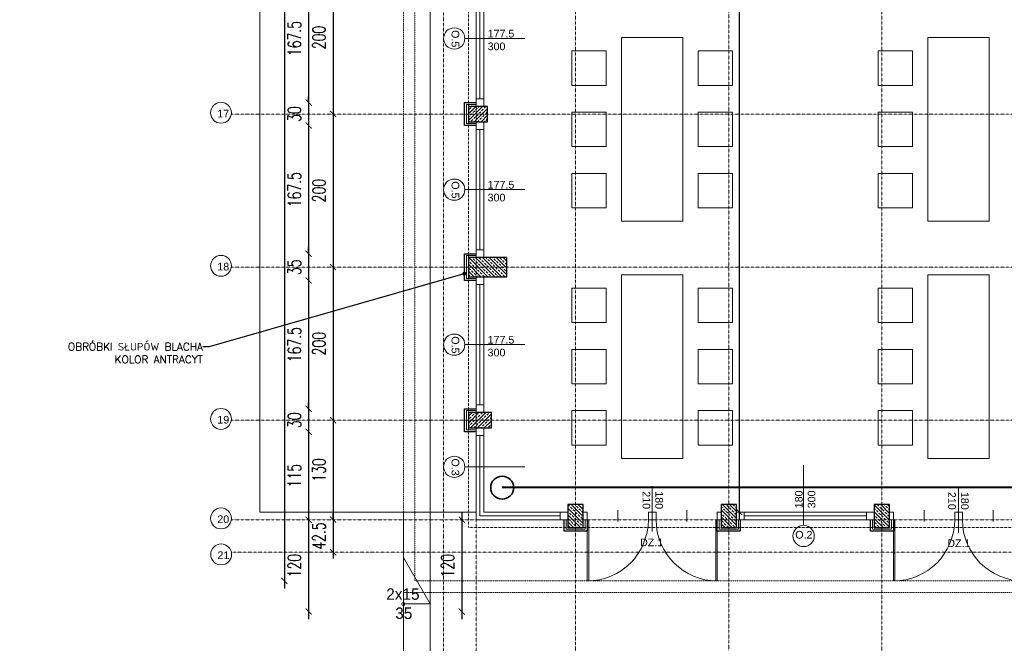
# Model space of a CAD drawing. Header units: millimetres. Extents: x -115268 to 140687, y -37779 to 24471.
# Tile 91 of 256: x 51164 to 52450, y -6718 to -5903. Entities that reach past the tile are written whole.
import ezdxf
from ezdxf import colors
from ezdxf.entities.mleader import LeaderData, LeaderLine
from ezdxf.math import Vec2, Vec3

# ---------------------------------------------------------------- set-up
doc = ezdxf.new("R2010")
doc.units = ezdxf.units.MM
doc.header["$PDMODE"] = 2
doc.header["$PDSIZE"] = 1
for name, pattern in [('0.5_0.5', [10, 5, -5]), ('AUSGEZOGEN', [0]), ('DASHDOT', [1, 0.5, -0.25, 0, -0.25]), ('DASHED', [19.05, 12.7, -6.35])]:
    doc.linetypes.add(name, pattern=pattern)
doc.layers.get('0').update_dxf_attribs({"lineweight": 9})
for name, color, linetype, lineweight in [('A opis', 1, 'Continuous', 13), ('A stolarka', 4, 'Continuous', 9), ('A wyp ruchome', 253, 'Continuous', 9), ('A_CIENKA', 7, 'Continuous', 9), ('A_IZOLACJA', 8, 'ZIGZAG', 9), ('A_KONSTRUKCJA', 3, 'Continuous', 25), ('A_OSIE', 1, 'DASHDOT', 9), ('A_PRZERYW', 8, 'DASHED', 9), ('A_WIDOK', 253, 'Continuous', 9), ('\x9dciany', 7, 'Continuous', 9)]:
    doc.layers.add(name, color=color, linetype=linetype, lineweight=lineweight)
doc.layers.add('A_WYMIAR', color=253, linetype='Continuous', lineweight=5, transparency=0.2)
doc.styles.add('Arial', font='arial.ttf')
doc.styles.add('Arial CE', font='arial.ttf')
doc.styles.add('romans 1-100', font='romans.shx', dxfattribs={"width": 0.7, "height": 17})
doc.linetypes.add('ZIGZAG', pattern='A,0.00254,-5.08,[131,ltypeshp.shx,S=5.08,R=0,X=-5.08,Y=0],-10.16,[131,ltypeshp.shx,S=5.08,R=180,X=5.08,Y=0],-5.08', length=20.32254)
doc.dimstyles.new('___SKALA_1_100', dxfattribs={"dimscale": 10, "dimtxt": 17, "dimasz": 0.8, "dimexe": 2, "dimexo": 2, "dimgap": 1, "dimtad": 1, "dimdec": 4, "dimrnd": 0.5, "dimdsep": 46, "dimtxsty": 'romans 1-100', "dimblk": 'ARCHTICK', "dimcen": 0.1, "dimdle": 1, "dimse1": 1, "dimse2": 1, "dimadec": 0, "dimazin": 0, "dimtfac": 1, "dimtdec": 4, "dimtix": 1, "dimtmove": 0, "dimatfit": 3, "dimldrblk": 'ARCHTICK', "dimfxl": 6, "dimfxlon": 1, "dimtolj": 1, "dimarcsym": 0})
pattern_1 = [(45, (0, -25), (-4.4901, 4.4901), []), (45, (4.49, -25), (-4.4901, 4.4901), [3.175, -1.5875])]

# ---------------------------------------------------------------- blocks, each defined once
blk = doc.blocks.new('AnonymMegaMac_nNn039')
at = {"layer": 'A stolarka', "color": 3, "linetype": 'AUSGEZOGEN', "lineweight": 0}
blk.add_line((37900.3, -9037.1), (37900.3, -9022.1), dxfattribs=at)
at = {"layer": 'A stolarka', "color": 7, "linetype": 'AUSGEZOGEN', "lineweight": 0}
for points in [[(37855.3, -9024.6), (37860.3, -9024.6), (37860.3, -9034.6), (37855.3, -9034.6)], [(37940.3, -9024.6), (37945.3, -9024.6), (37945.3, -9034.6), (37940.3, -9034.6)], [(37860.3, -9034.6), (37862.3, -9034.6), (37862.3, -9114.6), (37860.3, -9114.6)]]:
    blk.add_lwpolyline(points, close=True, dxfattribs=at)
at = {"layer": 'A stolarka', "color": 8, "linetype": 'AUSGEZOGEN', "lineweight": 0}
blk.add_arc((37860.3, -9034.6), 80, 270, 360, dxfattribs=at)
blk = doc.blocks.new('AnonymMegaMac_nNn040')
at = {"layer": 'A stolarka', "color": 3, "linetype": 'AUSGEZOGEN', "lineweight": 0}
blk.add_line((37990.3, -9037.1), (37990.3, -9022.1), dxfattribs=at)
at = {"layer": 'A stolarka', "color": 7, "linetype": 'AUSGEZOGEN', "lineweight": 0}
for points in [[(37950.3, -9024.6), (37945.3, -9024.6), (37945.3, -9034.6), (37950.3, -9034.6)], [(38035.3, -9024.6), (38030.3, -9024.6), (38030.3, -9034.6), (38035.3, -9034.6)], [(38030.3, -9034.6), (38028.3, -9034.6), (38028.3, -9114.6), (38030.3, -9114.6)]]:
    blk.add_lwpolyline(points, close=True, dxfattribs=at)
at = {"layer": 'A stolarka', "color": 8, "linetype": 'AUSGEZOGEN', "lineweight": 0}
blk.add_arc((38030.3, -9034.6), 80, 180, 270, dxfattribs=at)
blk = doc.blocks.new('AnonymMegaMac_nNn041')
at = {"layer": 'A stolarka', "color": 3, "linetype": 'AUSGEZOGEN', "lineweight": 0}
blk.add_line((38300.3, -9037.1), (38300.3, -9022.1), dxfattribs=at)
at = {"layer": 'A stolarka', "color": 7, "linetype": 'AUSGEZOGEN', "lineweight": 0}
for points in [[(38255.3, -9024.6), (38260.3, -9024.6), (38260.3, -9034.6), (38255.3, -9034.6)], [(38340.3, -9024.6), (38345.3, -9024.6), (38345.3, -9034.6), (38340.3, -9034.6)], [(38260.3, -9034.6), (38262.3, -9034.6), (38262.3, -9114.6), (38260.3, -9114.6)]]:
    blk.add_lwpolyline(points, close=True, dxfattribs=at)
at = {"layer": 'A stolarka', "color": 8, "linetype": 'AUSGEZOGEN', "lineweight": 0}
blk.add_arc((38260.3, -9034.6), 80, 270, 360, dxfattribs=at)
blk = doc.blocks.new('AnonymMegaMac_nNn042')
at = {"layer": 'A stolarka', "color": 3, "linetype": 'AUSGEZOGEN', "lineweight": 0}
blk.add_line((38390.3, -9037.1), (38390.3, -9022.1), dxfattribs=at)
at = {"layer": 'A stolarka', "color": 7, "linetype": 'AUSGEZOGEN', "lineweight": 0}
for points in [[(38350.3, -9024.6), (38345.3, -9024.6), (38345.3, -9034.6), (38350.3, -9034.6)], [(38435.3, -9024.6), (38430.3, -9024.6), (38430.3, -9034.6), (38435.3, -9034.6)], [(38430.3, -9034.6), (38428.3, -9034.6), (38428.3, -9114.6), (38430.3, -9114.6)]]:
    blk.add_lwpolyline(points, close=True, dxfattribs=at)
at = {"layer": 'A stolarka', "color": 8, "linetype": 'AUSGEZOGEN', "lineweight": 0}
blk.add_arc((38430.3, -9034.6), 80, 180, 270, dxfattribs=at)
blk = doc.blocks.new('_Dot')
at = {"color": 0, "linetype": 'ByBlock', "lineweight": -2}
blk.add_line((-0.5, 0), (-1, 0), dxfattribs=at)
at = {"color": 0, "linetype": 'ByBlock', "const_width": 0.5}
blk.add_lwpolyline([(-0.25, 0, 1), (0.25, 0, 1)], format="xyb", close=True, dxfattribs=at)
blk = doc.blocks.new('_ArchTick')
at = {"color": 0, "linetype": 'ByBlock', "const_width": 0.15}
blk.add_lwpolyline([(-0.5, -0.5), (0.5, 0.5)], dxfattribs=at)
blk = doc.blocks.new('*D328')
at = {"layer": 'A_WYMIAR', "color": 0, "lineweight": -2, "transparency": 16777216}
blk.add_line((51510.1, -4206.6), (51510.1, -6646.6), dxfattribs=at)
at = {"layer": 'Defpoints', "color": 0, "transparency": 16777216}
for p in [(51680.5, -4216.6), (51510.1, -6636.6), (52680.5, -6636.6)]:
    blk.add_point(p, dxfattribs=at)
at = {"layer": 'A_WYMIAR', "color": 0, "lineweight": -2, "transparency": 16777216, "xscale": 8, "yscale": 8, "zscale": 8}
for p, rotation in [((51510.1, -4216.6), 90), ((51510.1, -6636.6), 270)]:
    blk.add_blockref('_ArchTick', p, dxfattribs=dict(at, rotation=rotation))
at = {"layer": 'A_WYMIAR', "color": 0, "transparency": 16777216, "insert": (51491.6, -5426.6), "char_height": 17, "attachment_point": 5, "rotation": 90, "style": 'romans 1-100'}
blk.add_mtext('\\A1;2420', dxfattribs=at)
blk = doc.blocks.new('*D200')
at = {"layer": 'A_WYMIAR', "color": 0, "lineweight": -2, "transparency": 16777216}
blk.add_line((51541.8, -5834.1), (51541.8, -6021.6), dxfattribs=at)
at = {"layer": 'Defpoints', "color": 0, "transparency": 16777216}
for p in [(51745.5, -5844.1), (51541.8, -6011.6), (51745.5, -6011.6)]:
    blk.add_point(p, dxfattribs=at)
at = {"layer": 'A_WYMIAR', "color": 0, "lineweight": -2, "transparency": 16777216, "xscale": 8, "yscale": 8, "zscale": 8}
for p, rotation in [((51541.8, -5844.1), 90), ((51541.8, -6011.6), 270)]:
    blk.add_blockref('_ArchTick', p, dxfattribs=dict(at, rotation=rotation))
at = {"layer": 'A_WYMIAR', "color": 0, "transparency": 16777216, "insert": (51523.3, -5927.9), "char_height": 17, "attachment_point": 5, "rotation": 90, "style": 'romans 1-100'}
blk.add_mtext('\\A1;167.5', dxfattribs=at)
blk = doc.blocks.new('*D201')
at = {"layer": 'A_WYMIAR', "color": 0, "lineweight": -2, "transparency": 16777216}
for p, q in [((51541.8, -6011.6), (51541.8, -6003.6)), ((51541.8, -6011.6), (51541.8, -6041.6)), ((51541.8, -6041.6), (51541.8, -6049.6))]:
    blk.add_line(p, q, dxfattribs=at)
at = {"layer": 'Defpoints', "color": 0, "transparency": 16777216}
for p in [(51745.5, -6011.6), (51541.8, -6041.6), (51745.5, -6041.6)]:
    blk.add_point(p, dxfattribs=at)
at = {"layer": 'A_WYMIAR', "color": 0, "lineweight": -2, "transparency": 16777216, "xscale": 8, "yscale": 8, "zscale": 8}
for p, rotation in [((51541.8, -6011.6), 270), ((51541.8, -6041.6), 90)]:
    blk.add_blockref('_ArchTick', p, dxfattribs=dict(at, rotation=rotation))
at = {"layer": 'A_WYMIAR', "color": 0, "transparency": 16777216, "insert": (51523.3, -6026.6), "char_height": 17, "attachment_point": 5, "rotation": 90, "style": 'romans 1-100'}
blk.add_mtext('\\A1;30', dxfattribs=at)
blk = doc.blocks.new('*D202')
at = {"layer": 'A_WYMIAR', "color": 0, "lineweight": -2, "transparency": 16777216}
blk.add_line((51541.8, -6031.6), (51541.8, -6219.1), dxfattribs=at)
at = {"layer": 'Defpoints', "color": 0, "transparency": 16777216}
for p in [(51745.5, -6041.6), (51541.8, -6209.1), (51745.5, -6209.1)]:
    blk.add_point(p, dxfattribs=at)
at = {"layer": 'A_WYMIAR', "color": 0, "lineweight": -2, "transparency": 16777216, "xscale": 8, "yscale": 8, "zscale": 8}
for p, rotation in [((51541.8, -6041.6), 90), ((51541.8, -6209.1), 270)]:
    blk.add_blockref('_ArchTick', p, dxfattribs=dict(at, rotation=rotation))
at = {"layer": 'A_WYMIAR', "color": 0, "transparency": 16777216, "insert": (51523.3, -6125.4), "char_height": 17, "attachment_point": 5, "rotation": 90, "style": 'romans 1-100'}
blk.add_mtext('\\A1;167.5', dxfattribs=at)
blk = doc.blocks.new('*D203')
at = {"layer": 'A_WYMIAR', "color": 0, "lineweight": -2, "transparency": 16777216}
for p, q in [((51541.8, -6209.1), (51541.8, -6201.1)), ((51541.8, -6209.1), (51541.8, -6244.1)), ((51541.8, -6244.1), (51541.8, -6252.1))]:
    blk.add_line(p, q, dxfattribs=at)
at = {"layer": 'Defpoints', "color": 0, "transparency": 16777216}
for p in [(51745.5, -6209.1), (51541.8, -6244.1), (51745.5, -6244.1)]:
    blk.add_point(p, dxfattribs=at)
at = {"layer": 'A_WYMIAR', "color": 0, "lineweight": -2, "transparency": 16777216, "xscale": 8, "yscale": 8, "zscale": 8}
for p, rotation in [((51541.8, -6209.1), 270), ((51541.8, -6244.1), 90)]:
    blk.add_blockref('_ArchTick', p, dxfattribs=dict(at, rotation=rotation))
at = {"layer": 'A_WYMIAR', "color": 0, "transparency": 16777216, "insert": (51523.3, -6226.6), "char_height": 17, "attachment_point": 5, "rotation": 90, "style": 'romans 1-100'}
blk.add_mtext('\\A1;35', dxfattribs=at)
blk = doc.blocks.new('*D204')
at = {"layer": 'A_WYMIAR', "color": 0, "lineweight": -2, "transparency": 16777216}
blk.add_line((51541.8, -6234.1), (51541.8, -6421.6), dxfattribs=at)
at = {"layer": 'Defpoints', "color": 0, "transparency": 16777216}
for p in [(51745.5, -6244.1), (51541.8, -6411.6), (51745.5, -6411.6)]:
    blk.add_point(p, dxfattribs=at)
at = {"layer": 'A_WYMIAR', "color": 0, "lineweight": -2, "transparency": 16777216, "xscale": 8, "yscale": 8, "zscale": 8}
for p, rotation in [((51541.8, -6244.1), 90), ((51541.8, -6411.6), 270)]:
    blk.add_blockref('_ArchTick', p, dxfattribs=dict(at, rotation=rotation))
at = {"layer": 'A_WYMIAR', "color": 0, "transparency": 16777216, "insert": (51523.3, -6327.9), "char_height": 17, "attachment_point": 5, "rotation": 90, "style": 'romans 1-100'}
blk.add_mtext('\\A1;167.5', dxfattribs=at)
blk = doc.blocks.new('*D205')
at = {"layer": 'A_WYMIAR', "color": 0, "lineweight": -2, "transparency": 16777216}
for p, q in [((51541.8, -6411.6), (51541.8, -6403.6)), ((51541.8, -6411.6), (51541.8, -6441.6)), ((51541.8, -6441.6), (51541.8, -6449.6))]:
    blk.add_line(p, q, dxfattribs=at)
at = {"layer": 'Defpoints', "color": 0, "transparency": 16777216}
for p in [(51745.5, -6411.6), (51541.8, -6441.6), (51745.5, -6441.6)]:
    blk.add_point(p, dxfattribs=at)
at = {"layer": 'A_WYMIAR', "color": 0, "lineweight": -2, "transparency": 16777216, "xscale": 8, "yscale": 8, "zscale": 8}
for p, rotation in [((51541.8, -6411.6), 270), ((51541.8, -6441.6), 90)]:
    blk.add_blockref('_ArchTick', p, dxfattribs=dict(at, rotation=rotation))
at = {"layer": 'A_WYMIAR', "color": 0, "transparency": 16777216, "insert": (51523.3, -6426.6), "char_height": 17, "attachment_point": 5, "rotation": 90, "style": 'romans 1-100'}
blk.add_mtext('\\A1;30', dxfattribs=at)
blk = doc.blocks.new('*D206')
at = {"layer": 'A_WYMIAR', "color": 0, "lineweight": -2, "transparency": 16777216}
blk.add_line((51541.8, -6431.6), (51541.8, -6566.6), dxfattribs=at)
at = {"layer": 'Defpoints', "color": 0, "transparency": 16777216}
for p in [(51745.5, -6441.6), (51541.8, -6556.6), (51760.5, -6556.6)]:
    blk.add_point(p, dxfattribs=at)
at = {"layer": 'A_WYMIAR', "color": 0, "lineweight": -2, "transparency": 16777216, "xscale": 8, "yscale": 8, "zscale": 8}
for p, rotation in [((51541.8, -6441.6), 90), ((51541.8, -6556.6), 270)]:
    blk.add_blockref('_ArchTick', p, dxfattribs=dict(at, rotation=rotation))
at = {"layer": 'A_WYMIAR', "color": 0, "transparency": 16777216, "insert": (51523.3, -6499.1), "char_height": 17, "attachment_point": 5, "rotation": 90, "style": 'romans 1-100'}
blk.add_mtext('\\A1;115', dxfattribs=at)
blk = doc.blocks.new('*D207')
at = {"layer": 'A_WYMIAR', "color": 0, "lineweight": -2, "transparency": 16777216}
blk.add_line((51541.8, -6546.6), (51541.8, -6686.6), dxfattribs=at)
at = {"layer": 'Defpoints', "color": 0, "transparency": 16777216}
for p in [(51760.5, -6556.6), (51541.8, -6676.6), (52680.5, -6676.6)]:
    blk.add_point(p, dxfattribs=at)
at = {"layer": 'A_WYMIAR', "color": 0, "lineweight": -2, "transparency": 16777216, "xscale": 8, "yscale": 8, "zscale": 8}
for p, rotation in [((51541.8, -6556.6), 90), ((51541.8, -6676.6), 270)]:
    blk.add_blockref('_ArchTick', p, dxfattribs=dict(at, rotation=rotation))
at = {"layer": 'A_WYMIAR', "color": 0, "transparency": 16777216, "insert": (51523.3, -6616.6), "char_height": 17, "attachment_point": 5, "rotation": 90, "style": 'romans 1-100'}
blk.add_mtext('\\A1;120', dxfattribs=at)
blk = doc.blocks.new('*D216')
at = {"layer": 'A_WYMIAR', "color": 0, "lineweight": -2, "transparency": 16777216}
blk.add_line((51573.7, -5816.6), (51573.7, -6036.6), dxfattribs=at)
at = {"layer": 'Defpoints', "color": 0, "transparency": 16777216}
for p in [(51778.4, -5826.6), (51573.7, -6026.6), (51807.2, -6026.6)]:
    blk.add_point(p, dxfattribs=at)
at = {"layer": 'A_WYMIAR', "color": 0, "lineweight": -2, "transparency": 16777216, "xscale": 8, "yscale": 8, "zscale": 8}
for p, rotation in [((51573.7, -5826.6), 90), ((51573.7, -6026.6), 270)]:
    blk.add_blockref('_ArchTick', p, dxfattribs=dict(at, rotation=rotation))
at = {"layer": 'A_WYMIAR', "color": 0, "transparency": 16777216, "insert": (51555.2, -5926.6), "char_height": 17, "attachment_point": 5, "rotation": 90, "style": 'romans 1-100'}
blk.add_mtext('\\A1;200', dxfattribs=at)
blk = doc.blocks.new('*D217')
at = {"layer": 'A_WYMIAR', "color": 0, "lineweight": -2, "transparency": 16777216}
blk.add_line((51573.7, -6016.6), (51573.7, -6236.6), dxfattribs=at)
at = {"layer": 'Defpoints', "color": 0, "transparency": 16777216}
for p in [(51807.2, -6026.6), (51573.7, -6226.6), (51807.2, -6226.6)]:
    blk.add_point(p, dxfattribs=at)
at = {"layer": 'A_WYMIAR', "color": 0, "lineweight": -2, "transparency": 16777216, "xscale": 8, "yscale": 8, "zscale": 8}
for p, rotation in [((51573.7, -6026.6), 90), ((51573.7, -6226.6), 270)]:
    blk.add_blockref('_ArchTick', p, dxfattribs=dict(at, rotation=rotation))
at = {"layer": 'A_WYMIAR', "color": 0, "transparency": 16777216, "insert": (51555.2, -6126.6), "char_height": 17, "attachment_point": 5, "rotation": 90, "style": 'romans 1-100'}
blk.add_mtext('\\A1;200', dxfattribs=at)
blk = doc.blocks.new('*D218')
at = {"layer": 'A_WYMIAR', "color": 0, "lineweight": -2, "transparency": 16777216}
blk.add_line((51573.7, -6216.6), (51573.7, -6436.6), dxfattribs=at)
at = {"layer": 'Defpoints', "color": 0, "transparency": 16777216}
for p in [(51807.2, -6226.6), (51573.7, -6426.6), (51847.5, -6426.6)]:
    blk.add_point(p, dxfattribs=at)
at = {"layer": 'A_WYMIAR', "color": 0, "lineweight": -2, "transparency": 16777216, "xscale": 8, "yscale": 8, "zscale": 8}
for p, rotation in [((51573.7, -6226.6), 90), ((51573.7, -6426.6), 270)]:
    blk.add_blockref('_ArchTick', p, dxfattribs=dict(at, rotation=rotation))
at = {"layer": 'A_WYMIAR', "color": 0, "transparency": 16777216, "insert": (51555.2, -6326.6), "char_height": 17, "attachment_point": 5, "rotation": 90, "style": 'romans 1-100'}
blk.add_mtext('\\A1;200', dxfattribs=at)
blk = doc.blocks.new('*D219')
at = {"layer": 'A_WYMIAR', "color": 0, "lineweight": -2, "transparency": 16777216}
blk.add_line((51573.7, -6416.6), (51573.7, -6566.6), dxfattribs=at)
at = {"layer": 'Defpoints', "color": 0, "transparency": 16777216}
for p in [(51847.5, -6426.6), (51573.7, -6556.6), (51925.2, -6556.6)]:
    blk.add_point(p, dxfattribs=at)
at = {"layer": 'A_WYMIAR', "color": 0, "lineweight": -2, "transparency": 16777216, "xscale": 8, "yscale": 8, "zscale": 8}
for p, rotation in [((51573.7, -6426.6), 90), ((51573.7, -6556.6), 270)]:
    blk.add_blockref('_ArchTick', p, dxfattribs=dict(at, rotation=rotation))
at = {"layer": 'A_WYMIAR', "color": 0, "transparency": 16777216, "insert": (51555.2, -6491.6), "char_height": 17, "attachment_point": 5, "rotation": 90, "style": 'romans 1-100'}
blk.add_mtext('\\A1;130', dxfattribs=at)
blk = doc.blocks.new('*D220')
at = {"layer": 'A_WYMIAR', "color": 0, "lineweight": -2, "transparency": 16777216}
for p, q in [((51573.7, -6556.6), (51573.7, -6548.6)), ((51573.7, -6556.6), (51573.7, -6599.1)), ((51573.7, -6599.1), (51573.7, -6607.1))]:
    blk.add_line(p, q, dxfattribs=at)
at = {"layer": 'Defpoints', "color": 0, "transparency": 16777216}
for p in [(51925.2, -6556.6), (51573.7, -6599.1), (51934.3, -6599.1)]:
    blk.add_point(p, dxfattribs=at)
at = {"layer": 'A_WYMIAR', "color": 0, "lineweight": -2, "transparency": 16777216, "xscale": 8, "yscale": 8, "zscale": 8}
for p, rotation in [((51573.7, -6556.6), 270), ((51573.7, -6599.1), 90)]:
    blk.add_blockref('_ArchTick', p, dxfattribs=dict(at, rotation=rotation))
at = {"layer": 'A_WYMIAR', "color": 0, "transparency": 16777216, "insert": (51555.2, -6577.9), "char_height": 17, "attachment_point": 5, "rotation": 90, "style": 'romans 1-100'}
blk.add_mtext('\\A1;42.5', dxfattribs=at)
blk = doc.blocks.new('*D221')
at = {"layer": 'A_WYMIAR', "color": 0, "lineweight": -2, "transparency": 16777216}
blk.add_line((51670.5, -7123.6), (54060.5, -7123.6), dxfattribs=at)
at = {"layer": 'Defpoints', "color": 0, "transparency": 16777216}
for p in [(51680.5, -4432.3), (54050.5, -6032.3), (54050.5, -7123.6)]:
    blk.add_point(p, dxfattribs=at)
at = {"layer": 'A_WYMIAR', "color": 0, "lineweight": -2, "transparency": 16777216, "xscale": 8, "yscale": 8, "zscale": 8, "rotation": 180}
blk.add_blockref('_ArchTick', (51680.5, -7123.6), dxfattribs=at)
at = {"layer": 'A_WYMIAR', "color": 0, "lineweight": -2, "transparency": 16777216, "xscale": 8, "yscale": 8, "zscale": 8}
blk.add_blockref('_ArchTick', (54050.5, -7123.6), dxfattribs=at)
at = {"layer": 'A_WYMIAR', "color": 0, "transparency": 16777216, "insert": (52865.5, -7105.1), "char_height": 17, "attachment_point": 5, "style": 'romans 1-100'}
blk.add_mtext('\\A1;2370', dxfattribs=at)
blk = doc.blocks.new('*D222')
at = {"layer": 'A_WYMIAR', "color": 0, "lineweight": -2, "transparency": 16777216}
blk.add_line((51670.5, -7090.2), (51755.5, -7090.2), dxfattribs=at)
at = {"layer": 'Defpoints', "color": 0, "transparency": 16777216}
for p in [(51680.5, -4839.4), (51745.5, -4839.4), (51745.5, -7090.2)]:
    blk.add_point(p, dxfattribs=at)
at = {"layer": 'A_WYMIAR', "color": 0, "lineweight": -2, "transparency": 16777216, "xscale": 8, "yscale": 8, "zscale": 8, "rotation": 180}
blk.add_blockref('_ArchTick', (51680.5, -7090.2), dxfattribs=at)
at = {"layer": 'A_WYMIAR', "color": 0, "lineweight": -2, "transparency": 16777216, "xscale": 8, "yscale": 8, "zscale": 8}
blk.add_blockref('_ArchTick', (51745.5, -7090.2), dxfattribs=at)
at = {"layer": 'A_WYMIAR', "color": 0, "transparency": 16777216, "insert": (51713, -7071.7), "char_height": 17, "attachment_point": 5, "style": 'romans 1-100'}
blk.add_mtext('\\A1;65', dxfattribs=at)
blk = doc.blocks.new('*D223')
at = {"layer": 'A_WYMIAR', "color": 0, "lineweight": -2, "transparency": 16777216}
for p, q in [((51745.5, -7090.2), (51737.5, -7090.2)), ((51745.5, -7090.2), (51770.5, -7090.2)), ((51770.5, -7090.2), (51778.5, -7090.2))]:
    blk.add_line(p, q, dxfattribs=at)
at = {"layer": 'Defpoints', "color": 0, "transparency": 16777216}
for p in [(51745.5, -4839.4), (51770.5, -6629.4), (51770.5, -7090.2)]:
    blk.add_point(p, dxfattribs=at)
at = {"layer": 'A_WYMIAR', "color": 0, "lineweight": -2, "transparency": 16777216, "xscale": 8, "yscale": 8, "zscale": 8}
blk.add_blockref('_ArchTick', (51745.5, -7090.2), dxfattribs=at)
at = {"layer": 'A_WYMIAR', "color": 0, "lineweight": -2, "transparency": 16777216, "xscale": 8, "yscale": 8, "zscale": 8, "rotation": 180}
blk.add_blockref('_ArchTick', (51770.5, -7090.2), dxfattribs=at)
at = {"layer": 'A_WYMIAR', "color": 0, "transparency": 16777216, "insert": (51758, -7071.7), "char_height": 17, "attachment_point": 5, "style": 'romans 1-100'}
blk.add_mtext('\\A1;25', dxfattribs=at)
blk = doc.blocks.new('*D224')
at = {"layer": 'A_WYMIAR', "color": 0, "lineweight": -2, "transparency": 16777216}
blk.add_line((51760.5, -7090.2), (51885.5, -7090.2), dxfattribs=at)
at = {"layer": 'Defpoints', "color": 0, "transparency": 16777216}
for p in [(51770.5, -6629.4), (51875.5, -6774.4), (51875.5, -7090.2)]:
    blk.add_point(p, dxfattribs=at)
at = {"layer": 'A_WYMIAR', "color": 0, "lineweight": -2, "transparency": 16777216, "xscale": 8, "yscale": 8, "zscale": 8, "rotation": 180}
blk.add_blockref('_ArchTick', (51770.5, -7090.2), dxfattribs=at)
at = {"layer": 'A_WYMIAR', "color": 0, "lineweight": -2, "transparency": 16777216, "xscale": 8, "yscale": 8, "zscale": 8}
blk.add_blockref('_ArchTick', (51875.5, -7090.2), dxfattribs=at)
at = {"layer": 'A_WYMIAR', "color": 0, "transparency": 16777216, "insert": (51823, -7071.7), "char_height": 17, "attachment_point": 5, "style": 'romans 1-100'}
blk.add_mtext('\\A1;105', dxfattribs=at)
blk = doc.blocks.new('*D284')
at = {"layer": 'A_WYMIAR', "color": 0, "lineweight": -2, "transparency": 16777216}
blk.add_line((52104, -4621.6), (52104, -6556.6), dxfattribs=at)
at = {"layer": 'Defpoints', "color": 0, "transparency": 16777216}
for p in [(52056.7, -4631.6), (52100.5, -6546.6), (52104, -6546.6)]:
    blk.add_point(p, dxfattribs=at)
at = {"layer": 'A_WYMIAR', "color": 0, "lineweight": -2, "transparency": 16777216, "xscale": 8, "yscale": 8, "zscale": 8}
for p, rotation in [((52104, -4631.6), 90), ((52104, -6546.6), 270)]:
    blk.add_blockref('_ArchTick', p, dxfattribs=dict(at, rotation=rotation))
at = {"layer": 'A_WYMIAR', "color": 0, "transparency": 16777216, "insert": (52085.5, -5589.1), "char_height": 17, "attachment_point": 5, "rotation": 90, "style": 'romans 1-100'}
blk.add_mtext('\\A1;1915', dxfattribs=at)
blk = doc.blocks.new('*D582')
at = {"layer": 'A_WYMIAR', "color": 0, "lineweight": -2, "transparency": 16777216}
blk.add_line((51741.8, -6546.6), (51741.8, -6686.6), dxfattribs=at)
at = {"layer": 'Defpoints', "color": 0, "transparency": 16777216}
for p in [(51960.5, -6556.6), (51741.8, -6676.6), (52880.5, -6676.6)]:
    blk.add_point(p, dxfattribs=at)
at = {"layer": 'A_WYMIAR', "color": 0, "lineweight": -2, "transparency": 16777216, "xscale": 8, "yscale": 8, "zscale": 8}
for p, rotation in [((51741.8, -6556.6), 90), ((51741.8, -6676.6), 270)]:
    blk.add_blockref('_ArchTick', p, dxfattribs=dict(at, rotation=rotation))
at = {"layer": 'A_WYMIAR', "color": 0, "transparency": 16777216, "insert": (51723.3, -6616.6), "char_height": 17, "attachment_point": 5, "rotation": 90, "style": 'romans 1-100'}
blk.add_mtext('\\A1;120', dxfattribs=at)
blk = doc.blocks.new('*U2077')
at = {"lineweight": 5, "ltscale": 0.25}
h = blk.add_hatch(dxfattribs=at)
h.set_pattern_fill('ANSI33', color=256, style=0)
h.set_pattern_definition(pattern_1)
h.paths.add_polyline_path([(0, 0), (0, -50), (25, -50), (25, 0)])
blk.add_lwpolyline([(0, 0), (0, -50), (25, -50), (25, 0)], close=True)
blk = doc.blocks.new('*U2078')
at = {"lineweight": 5, "ltscale": 0.25}
h = blk.add_hatch(dxfattribs=at)
h.set_pattern_fill('ANSI33', color=256, style=0)
h.set_pattern_definition(pattern_1)
h.paths.add_polyline_path([(0, 0), (0, -20), (25, -20), (25, 0)])
blk.add_lwpolyline([(0, 0), (0, -20), (25, -20), (25, 0)], close=True)
blk = doc.blocks.new('*U2076')
at = {"lineweight": 5, "ltscale": 0.25}
h = blk.add_hatch(dxfattribs=at)
h.set_pattern_fill('ANSI33', color=256, style=0)
h.set_pattern_definition(pattern_1)
h.paths.add_polyline_path([(0, 0), (0, -20), (30, -20), (30, 0)])
blk.add_lwpolyline([(0, 0), (0, -20), (30, -20), (30, 0)], close=True)
blk = doc.blocks.new('*U2075')
at = {"lineweight": 5, "ltscale": 0.25}
h = blk.add_hatch(dxfattribs=at)
h.set_pattern_fill('ANSI33', color=256, style=0)
h.set_pattern_definition(pattern_1)
h.paths.add_polyline_path([(0, 0), (0, -20), (30, -20), (30, 0)])
blk.add_lwpolyline([(0, 0), (0, -20), (30, -20), (30, 0)], close=True)
blk = doc.blocks.new('1 słupy parter Wola swietlica')
for name, p in [('*U2078', (32.5, -1762.5)), ('*U2076', (32.5, -2162.5))]:
    blk.add_blockref(name, p)
at = {"rotation": 90}
for name, p in [('*U2077', (32.5, -1985)), ('*U2076', (162.5, -2312.5)), ('*U2075', (362.5, -2312.5)), ('*U2075', (562.5, -2312.5))]:
    blk.add_blockref(name, p, dxfattribs=at)

msp = doc.modelspace()

# ---------------------------------------------------------------- linework, layer by layer
at = {"layer": 'A opis', "color": 0, "ltscale": 0.5}
for p, q in [((51990.46936, -6572.19772), (51990.46936, -6512.7)), ((52390.46936, -6573.22199), (52390.46936, -6513.72428))]:
    msp.add_line(p, q, dxfattribs=at)
at = {"layer": 'A stolarka'}
for points in [[(51760.46936, -5839.12645), (51760.46936, -6016.62645)], [(51765.46936, -5849.12645), (51765.46936, -6006.62645)], [(51770.46936, -5849.12645), (51770.46936, -6006.62645)], [(51770.46936, -6016.62645), (51770.46936, -6006.62645), (51760.46936, -6006.62645), (51760.46936, -6016.62645), (51770.46936, -6016.62645)], [(51760.46936, -6036.62645), (51760.46936, -6214.12645)], [(51770.46936, -6046.62645), (51770.46936, -6036.62645), (51760.46936, -6036.62645), (51760.46936, -6046.62645), (51770.46936, -6046.62645)], [(51765.46936, -6046.62645), (51765.46936, -6204.12645)], [(51770.46936, -6046.62645), (51770.46936, -6204.12645)], [(51770.46936, -6214.12645), (51770.46936, -6204.12645), (51760.46936, -6204.12645), (51760.46936, -6214.12645), (51770.46936, -6214.12645)], [(51760.46936, -6239.12645), (51760.46936, -6416.62645)], [(51770.46936, -6249.12645), (51770.46936, -6239.12645), (51760.46936, -6239.12645), (51760.46936, -6249.12645), (51770.46936, -6249.12645)], [(51765.46936, -6249.12645), (51765.46936, -6406.62645)], [(51770.46936, -6249.12645), (51770.46936, -6406.62645)], [(51770.46936, -6416.62645), (51770.46936, -6406.62645), (51760.46936, -6406.62645), (51760.46936, -6416.62645), (51770.46936, -6416.62645)], [(51760.46936, -6436.62645), (51760.46936, -6556.62645), (51880.46936, -6556.62645)], [(51770.46936, -6446.62645), (51770.46936, -6436.62645), (51760.46936, -6436.62645), (51760.46936, -6446.62645), (51770.46936, -6446.62645)], [(51765.46936, -6446.62645), (51765.46936, -6551.62645), (51870.46936, -6551.62645)], [(51770.46936, -6446.62645), (51770.46936, -6546.62645), (51870.46936, -6546.62645)], [(51880.46936, -6556.62645), (51880.46936, -6546.62645), (51870.46936, -6546.62645), (51870.46936, -6556.62645), (51880.46936, -6556.62645)], [(52100.46936, -6546.62645), (52280.46936, -6546.62645)], [(52110.46936, -6556.62645), (52110.46936, -6546.62645), (52100.46936, -6546.62645), (52100.46936, -6556.62645), (52110.46936, -6556.62645)], [(52100.46936, -6556.62645), (52280.46936, -6556.62645)], [(52110.46936, -6551.62645), (52270.46936, -6551.62645)], [(52280.46936, -6556.62645), (52280.46936, -6546.62645), (52270.46936, -6546.62645), (52270.46936, -6556.62645), (52280.46936, -6556.62645)]]:
    msp.add_lwpolyline(points, dxfattribs=at)
at = {"layer": 'A wyp ruchome'}
for points in [[(52030.46936, -5926.62645), (52030.46936, -6166.62645), (51950.46936, -6166.62645), (51950.46936, -5926.62645)], [(52430.46936, -5926.62645), (52430.46936, -6166.62645), (52350.46936, -6166.62645), (52350.46936, -5926.62645)], [(51930.46936, -5944.12645), (51885.46936, -5944.12645), (51885.46936, -5989.12645), (51930.46936, -5989.12645)], [(52050.46936, -5944.12645), (52095.46936, -5944.12645), (52095.46936, -5989.12645), (52050.46936, -5989.12645)], [(52330.46936, -5944.12645), (52285.46936, -5944.12645), (52285.46936, -5989.12645), (52330.46936, -5989.12645)], [(51930.46936, -6024.12645), (51885.46936, -6024.12645), (51885.46936, -6069.12645), (51930.46936, -6069.12645)], [(52050.46936, -6024.12645), (52095.46936, -6024.12645), (52095.46936, -6069.12645), (52050.46936, -6069.12645)], [(52330.46936, -6024.12645), (52285.46936, -6024.12645), (52285.46936, -6069.12645), (52330.46936, -6069.12645)], [(51930.46936, -6104.12645), (51885.46936, -6104.12645), (51885.46936, -6149.12645), (51930.46936, -6149.12645)], [(52050.46936, -6104.12645), (52095.46936, -6104.12645), (52095.46936, -6149.12645), (52050.46936, -6149.12645)], [(52330.46936, -6104.12645), (52285.46936, -6104.12645), (52285.46936, -6149.12645), (52330.46936, -6149.12645)], [(52030.46936, -6236.62645), (52030.46936, -6476.62645), (51950.46936, -6476.62645), (51950.46936, -6236.62645)], [(52430.46936, -6236.62645), (52430.46936, -6476.62645), (52350.46936, -6476.62645), (52350.46936, -6236.62645)], [(51930.46936, -6254.12645), (51885.46936, -6254.12645), (51885.46936, -6299.12645), (51930.46936, -6299.12645)], [(52050.46936, -6254.12645), (52095.46936, -6254.12645), (52095.46936, -6299.12645), (52050.46936, -6299.12645)], [(52330.46936, -6254.12645), (52285.46936, -6254.12645), (52285.46936, -6299.12645), (52330.46936, -6299.12645)], [(51930.46936, -6334.12645), (51885.46936, -6334.12645), (51885.46936, -6379.12645), (51930.46936, -6379.12645)], [(52050.46936, -6334.12645), (52095.46936, -6334.12645), (52095.46936, -6379.12645), (52050.46936, -6379.12645)], [(52330.46936, -6334.12645), (52285.46936, -6334.12645), (52285.46936, -6379.12645), (52330.46936, -6379.12645)], [(51930.46936, -6414.12645), (51885.46936, -6414.12645), (51885.46936, -6459.12645), (51930.46936, -6459.12645)], [(52050.46936, -6414.12645), (52095.46936, -6414.12645), (52095.46936, -6459.12645), (52050.46936, -6459.12645)], [(52330.46936, -6414.12645), (52285.46936, -6414.12645), (52285.46936, -6459.12645), (52330.46936, -6459.12645)]]:
    msp.add_lwpolyline(points, close=True, dxfattribs=at)
at = {"layer": 'A_CIENKA'}
msp.add_line((51700.46936, -4816.62645), (51700.46936, -6546.62645), dxfattribs=at)
at = {"layer": 'A_IZOLACJA', "ltscale": 0.005}
for points in [[(51760.46936, -6039.12645), (51747.96936, -6039.12645), (51747.96936, -6014.12645), (51760.46936, -6014.12645)], [(51760.46936, -6241.62645), (51747.96936, -6241.62645), (51747.96936, -6211.62645), (51760.46936, -6211.62645)], [(51760.46936, -6439.12645), (51747.96936, -6439.12645), (51747.96936, -6414.12645), (51760.46936, -6414.12645)], [(51902.96936, -6556.62645), (51902.96936, -6569.12645), (51877.96936, -6569.12645), (51877.96936, -6556.62645)], [(52102.96936, -6556.62645), (52102.96936, -6569.12645), (52077.96936, -6569.12645), (52077.96936, -6556.62645)], [(52302.96936, -6556.62645), (52302.96936, -6569.12645), (52277.96936, -6569.12645), (52277.96936, -6556.62645)]]:
    msp.add_lwpolyline(points, dxfattribs=at)
at = {"layer": 'A_KONSTRUKCJA', "color": 240, "linetype": 'DASHED', "lineweight": 40, "ltscale": 0.05, "true_color": 0xed1f24}
msp.add_line((53970.46936, -6514.63005), (51794.54715, -6514.63005), dxfattribs=at)
at = {"layer": 'A_KONSTRUKCJA'}
for points in [[(51760.46936, -6041.62645), (51745.46936, -6041.62645), (51745.46936, -6011.62645), (51760.46936, -6011.62645)], [(51760.46936, -6244.12645), (51745.46936, -6244.12645), (51745.46936, -6209.12645), (51760.46936, -6209.12645)], [(51760.46936, -6441.62645), (51745.46936, -6441.62645), (51745.46936, -6411.62645), (51760.46936, -6411.62645)], [(51905.46936, -6556.62645), (51905.46936, -6571.62645), (51875.46936, -6571.62645), (51875.46936, -6556.62645)], [(52105.46936, -6556.62645), (52105.46936, -6571.62645), (52075.46936, -6571.62645), (52075.46936, -6556.62645)], [(52305.46936, -6556.62645), (52305.46936, -6571.62645), (52275.46936, -6571.62645), (52275.46936, -6556.62645)]]:
    msp.add_lwpolyline(points, dxfattribs=at)
at = {"layer": 'A_OSIE', "ltscale": 0.3, "transparency": 33554559}
for p, q in [((51717.96936, -3902.99015), (51717.96936, -7140.05215)), ((51760.46936, -3902.99015), (51760.46936, -7140.05215)), ((51890.48473, -7140.05406), (51890.22254, -3902.9901)), ((52090.46936, -7140.12585), (52090.46936, -3902.91644)), ((52290.46936, -7140.05215), (52290.46936, -3902.99015)), ((54341.80835, -6026.62645), (51440.84596, -6026.62645)), ((54341.80835, -6226.62645), (51440.84596, -6226.62645)), ((54341.80835, -6426.62645), (51440.84596, -6426.62645)), ((54341.80835, -6556.62645), (51440.84596, -6556.62645)), ((51440.84596, -6599.12645), (54342.17277, -6599.12645))]:
    msp.add_line(p, q, dxfattribs=at)
at = {"layer": 'A_PRZERYW', "ltscale": 0.01}
msp.add_lwpolyline([(52680.46936, -6566.62645), (51750.46936, -6566.62645), (51750.46936, -4643.62645)], dxfattribs=at)
at = {"layer": 'A_WIDOK', "linetype": '0.5_0.5', "ltscale": 0.02}
for p, q in [((51665.46936, -4636.62645), (51665.46936, -6651.62645)), ((51680.46936, -4636.62645), (51680.46936, -6636.62645)), ((52680.46936, -6636.62645), (51680.46936, -6636.62645)), ((52680.46936, -6651.62645), (51665.46936, -6651.62645))]:
    msp.add_line(p, q, dxfattribs=at)
at = {"layer": 'A_WYMIAR', "ltscale": 10}
for p, q in [((51824.32787, -5927.87645), (51745.77565, -5927.87645)), ((51824.32787, -6125.37645), (51745.77565, -6125.37645)), ((51824.32787, -6327.87645), (51745.77565, -6327.87645)), ((51824.32787, -6487.51833), (51745.77565, -6487.51833)), ((52188.21149, -6485.36516), (52188.21149, -6563.91739))]:
    msp.add_line(p, q, dxfattribs=at)
for centre in [(51731.87251, -5927.87645), (51731.87251, -6125.37645), (51731.87251, -6327.87645), (51731.87251, -6487.51833), (52188.21149, -6577.82053)]:
    msp.add_circle(centre, 13.90315, dxfattribs=at)
at = {"layer": 'A_WYMIAR'}
for centre in [(51427.32804, -6024.9068), (51427.32804, -6224.9068), (51427.32804, -6424.9068), (51427.32804, -6554.9068), (51427.51024, -6601.92827)]:
    msp.add_circle(centre, 13.62687, dxfattribs=at)
at = {"layer": 'A_WYMIAR', "color": 240, "lineweight": 35, "true_color": 0xed1f24}
msp.add_circle((51794.54715, -6514.63005), 15, dxfattribs=at)
at = {"layer": '\x9dciany'}
for p, q in [((51477.96936, -4816.62645), (51477.96936, -6546.62645)), ((51477.96936, -6546.62645), (51760.46936, -6546.62645)), ((51665.46936, -6546.62645), (51665.46936, -6786.62645)), ((51700.46936, -6546.62645), (51700.46936, -6786.62645)), ((51700.46936, -6666.62645), (51665.46936, -6606.00468)), ((51665.46936, -6666.62645), (51700.46936, -6666.62645))]:
    msp.add_line(p, q, dxfattribs=at)
msp.add_circle((51665.46936, -6666.62645), 2, dxfattribs=at)

# ---------------------------------------------------------------- block references
at = {"layer": 'A stolarka'}
for name in ['AnonymMegaMac_nNn039', 'AnonymMegaMac_nNn040', 'AnonymMegaMac_nNn041', 'AnonymMegaMac_nNn042']:
    msp.add_blockref(name, (14045.20271, 2477.98413), dxfattribs=at)
at = {"layer": 'A_KONSTRUKCJA'}
msp.add_blockref('1 słupy parter Wola swietlica', (51717.96936, -4254.12645), dxfattribs=at)

# ---------------------------------------------------------------- texts
at = {"layer": 'A_CIENKA', "insert": (51643.16529, -6646.24713), "char_height": 15, "attachment_point": 1}
msp.add_mtext_dynamic_manual_height_columns('2x15\\P\\pxqc;35', width=45.7777105, gutter_width=17.5, heights=[0], dxfattribs=at)
at = {"layer": 'A_WYMIAR', "char_height": 10, "attachment_point": 1}
for s, width, heights, insert, rotation, style in [('O.5', 473.6976626, [9.22219], (51738.45687, -5916.92323), 270, 'Arial'), ('O.5', 473.6976626, [9.22219], (51738.45687, -6114.42323), 270, 'Arial'), ('O.5', 473.6976626, [9.22219], (51738.45687, -6316.92323), 270, 'Arial'), ('O.3', 473.6976626, [9.22219], (51738.45687, -6476.5651), 270, 'Arial'), ('180\\P210', 89.6345912, [30.02254], (52004.56205, -6519.43201), 270, 'Arial'), ('180\\P300', 44.8889364, [39.43048], (52176.87042, -6541.6729), 90, 'Arial CE'), ('180\\P210', 89.6345912, [30.02254], (52403.68495, -6520.26723), 270, 'Arial')]:
    msp.add_mtext_dynamic_manual_height_columns(s, width=width, gutter_width=1.25, heights=heights, dxfattribs=dict(at, insert=insert, rotation=rotation, style=style))
for s, width, heights, insert, style in [('177,5\\P300', 44.8889364, [39.43048], (51775.47115, -5916.53539), 'Arial CE'), ('17', 473.6976626, [0], (51422.53881, -6020.95596), 'Arial'), ('177,5\\P300', 44.8889364, [39.43048], (51775.47115, -6114.03539), 'Arial CE'), ('18', 473.6976626, [0], (51422.53881, -6220.95596), 'Arial'), ('177,5\\P300', 44.8889364, [39.43048], (51775.47115, -6316.53539), 'Arial CE'), ('19', 473.6976626, [0], (51422.53881, -6420.95596), 'Arial'), ('20', 473.6976626, [0], (51422.53881, -6550.95596), 'Arial'), ('DZ.1', 473.6976626, [9.22219], (51974.5807, -6581.2817), 'Arial'), ('O.2', 473.6976626, [9.22219], (52177.25826, -6571.23617), 'Arial'), ('DZ.1', 473.6976626, [9.22219], (52375.81563, -6582.30597), 'Arial'), ('21', 473.6976626, [0], (51422.72101, -6597.97743), 'Arial')]:
    msp.add_mtext_dynamic_manual_height_columns(s, width=width, gutter_width=1.25, heights=heights, dxfattribs=dict(at, insert=insert, style=style))

# ---------------------------------------------------------------- dimensions: what is measured, and where the dimension line sits
at = {"layer": 'A_WYMIAR'}
dim = msp.add_linear_dim(base=(51510.08906, -6636.62645), p1=(51680.46936, -4216.62645), p2=(52680.46936, -6636.62645), angle=90, dimstyle='___SKALA_1_100', dxfattribs=at)
dim.commit()
dim.dimension.update_dxf_attribs({"geometry": '*D328', "text_midpoint": (51491.58906, -5426.62645)})
for base, p1, p2, picture, middle in [((54050.46936, -7123.56551), (51680.46936, -4432.31309), (54050.46936, -6032.31309), '*D221', (52865.46936, -7105.06551)), ((51745.46936, -7090.22504), (51680.46936, -4839.39336), (51745.46936, -4839.39336), '*D222', (51712.96936, -7071.72504))]:
    dim = msp.add_linear_dim(base=base, p1=p1, p2=p2, dimstyle='___SKALA_1_100', dxfattribs=at)
    dim.commit()
    dim.dimension.update_dxf_attribs({"geometry": picture, "text_midpoint": middle})
for base, p1, p2, picture, middle in [((52103.97731, -6546.62645), (52056.67213, -4631.62645), (52100.46936, -6546.62645), '*D284', (52085.47731, -5589.12645)), ((51573.6802, -6026.62645), (51778.39378, -5826.62645), (51807.16554, -6026.62645), '*D216', (51555.1802, -5926.62645)), ((51541.83729, -6011.62645), (51745.46936, -5844.12645), (51745.46936, -6011.62645), '*D200', (51523.33729, -5927.87645)), ((51541.83729, -6041.62645), (51745.46936, -6011.62645), (51745.46936, -6041.62645), '*D201', (51523.33729, -6026.62645)), ((51573.6802, -6226.62645), (51807.16554, -6026.62645), (51807.16554, -6226.62645), '*D217', (51555.1802, -6126.62645)), ((51541.83729, -6209.12645), (51745.46936, -6041.62645), (51745.46936, -6209.12645), '*D202', (51523.33729, -6125.37645)), ((51541.83729, -6244.12645), (51745.46936, -6209.12645), (51745.46936, -6244.12645), '*D203', (51523.33729, -6226.62645)), ((51573.6802, -6426.62645), (51807.16554, -6226.62645), (51847.53084, -6426.62645), '*D218', (51555.1802, -6326.62645)), ((51541.83729, -6411.62645), (51745.46936, -6244.12645), (51745.46936, -6411.62645), '*D204', (51523.33729, -6327.87645)), ((51541.83729, -6441.62645), (51745.46936, -6411.62645), (51745.46936, -6441.62645), '*D205', (51523.33729, -6426.62645)), ((51573.6802, -6556.62645), (51847.53084, -6426.62645), (51925.16335, -6556.62645), '*D219', (51555.1802, -6491.62645)), ((51541.83729, -6556.62645), (51745.46936, -6441.62645), (51760.46936, -6556.62645), '*D206', (51523.33729, -6499.12645)), ((51541.83729, -6676.62645), (51760.46936, -6556.62645), (52680.46936, -6676.62645), '*D207', (51523.33729, -6616.62645)), ((51573.6802, -6599.12645), (51925.16335, -6556.62645), (51934.31055, -6599.12645), '*D220', (51555.1802, -6577.87645)), ((51741.83729, -6676.62645), (51960.46936, -6556.62645), (52880.46936, -6676.62645), '*D582', (51723.33729, -6616.62645))]:
    dim = msp.add_linear_dim(base=base, p1=p1, p2=p2, angle=90, dimstyle='___SKALA_1_100', override={"dimtmove": 1}, dxfattribs=at)
    dim.commit()
    dim.dimension.update_dxf_attribs({"geometry": picture, "text_midpoint": middle})
for base, p1, p2, picture, middle in [((51770.46936, -7090.22504), (51745.46936, -4839.39336), (51770.46936, -6629.39336), '*D223', (51757.96936, -7071.72504)), ((51875.46936, -7090.22504), (51770.46936, -6629.39336), (51875.46936, -6774.39336), '*D224', (51822.96936, -7071.72504))]:
    dim = msp.add_linear_dim(base=base, p1=p1, p2=p2, dimstyle='___SKALA_1_100', override={"dimtmove": 1}, dxfattribs=at)
    dim.commit()
    dim.dimension.update_dxf_attribs({"geometry": picture, "text_midpoint": middle})

# ---------------------------------------------------------------- leaders
at = {"layer": 'A_CIENKA'}
ml = msp.add_multileader_mtext('Standard', dxfattribs=at)
ml.set_content('{\\Fromans.shx;OBRÓBKI SŁUPÓW BLACHA KOLOR ANTRACYT}', color=256)
ml.set_leader_properties()
ml.set_arrow_properties(name='DOT')
ml.build(insert=Vec2(0, 0))
ml.multileader.update_dxf_attribs({"arrow_head_size": 5})
ctx = ml.context
ctx.base_point, ctx.char_height, ctx.arrow_head_size, ctx.landing_gap_size, ctx.plane_origin = Vec3(51205.55917, -6330.60091), 10, 5, 0.09, Vec3(51251.50959, -6496.588)
ctx.text_align_type = 2
notes = []
notes.append((ctx, [(0, (1, 1, 0), (51411.83441, -6330.60091), (-1, 0), 8, [(0, [(51745.10354, -6235.14563)], 0, [])])]))
ctx.mtext.insert, ctx.mtext.width, ctx.mtext.alignment, ctx.mtext.flow_direction = Vec3(51403.74441, -6325.60091), 239.2869378, 3, 5
for ctx, leaders in notes:
    for number, flags, end, landing, length, lines in leaders:
        leader = LeaderData()
        leader.index, (leader.has_last_leader_line, leader.has_dogleg_vector, leader.attachment_direction) = number, flags
        leader.last_leader_point, leader.dogleg_vector, leader.dogleg_length = Vec3(end), Vec3(landing), length
        for number, points, colour, breaks in lines:
            line = LeaderLine()
            line.index, line.vertices, line.color, line.breaks = number, Vec3.list(points), colors.encode_raw_color(colour), breaks
            leader.lines.append(line)
        ctx.leaders.append(leader)

doc.saveas('drawing.dxf')
